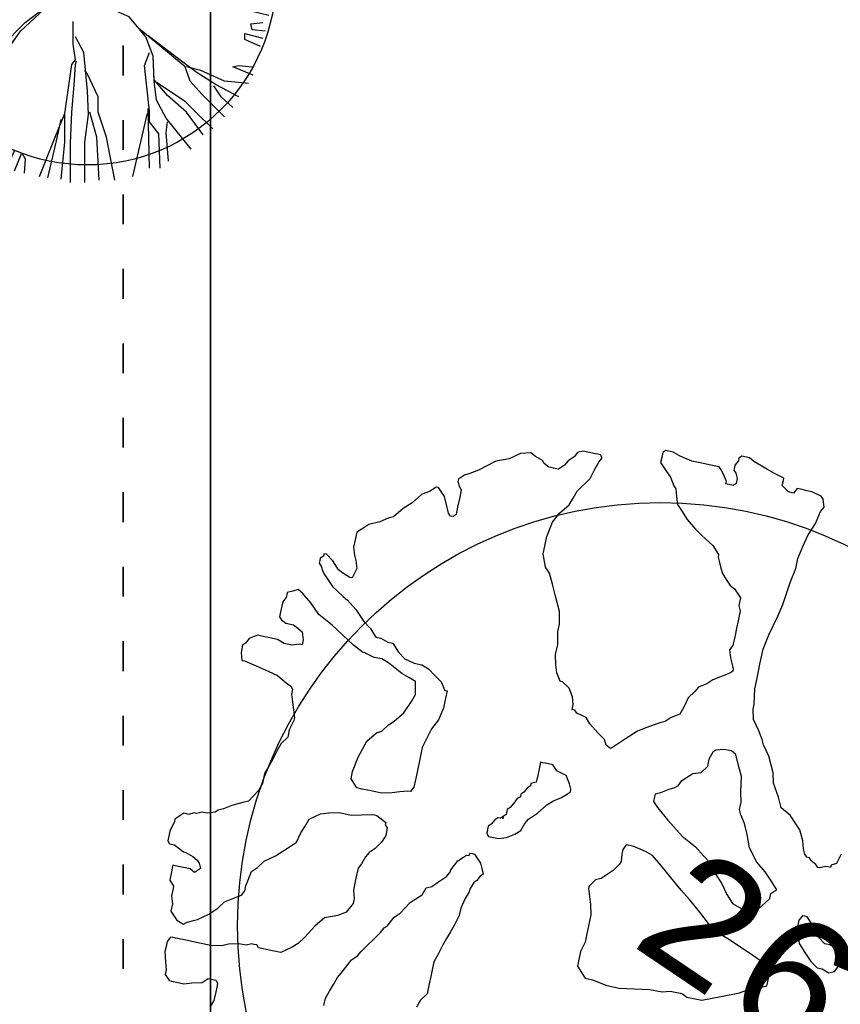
# Model space of a CAD drawing. Extents: x 4743276 to 9726129, y -4307434 to -1665362.
# Tile 101 of 121: x 4860835 to 4864143, y -1801582 to -1797615. Entities that reach past the tile are written whole.
import ezdxf
from ezdxf.enums import TextEntityAlignment as Align

# ---------------------------------------------------------------- set-up
doc = ezdxf.new("R2010")
doc.units = 0
doc.header["$MEASUREMENT"] = 0
doc.linetypes.add('ACAD_ISO03W100', pattern=[30, 12, -18])
doc.layers.get('0').update_dxf_attribs({"linetype": 'CONTINUOUS'})
doc.layers.get('Defpoints').update_dxf_attribs({"color": 61, "linetype": 'CONTINUOUS'})
for name, color, linetype in [('-_48_-', 76, 'CONTINUOUS'), ('siete', 6, 'CONTINUOUS'), ('Výšky', 64, 'CONTINUOUS'), ('ZARIADOVACIE', 144, 'CONTINUOUS')]:
    doc.layers.add(name, color=color, linetype=linetype)
doc.styles.add('MONOTXT', font='MONOTXT', dxfattribs={"height": 0.2})
doc.styles.add('Style-Arial', font='arial.ttf')
doc.dimstyles.new('STANDARD 200', dxfattribs={"dimtxt": 600, "dimasz": 700, "dimexe": 10, "dimexo": 200, "dimgap": 100, "dimtad": 1, "dimdsep": 46, "dimlunit": 6, "dimtxsty": 'Style-Arial', "dimblk": 'ARCHTICK', "dimblk1": 'OBLIQUE', "dimblk2": 'ARCHTICK', "dimcen": 2.5, "dimse1": 1, "dimse2": 1, "dimadec": 0, "dimazin": 0, "dimtfac": 1, "dimtmove": 1, "dimatfit": 3, "dimldrblk": 'OBLIQUE', "dimfxl": 1, "dimtolj": 1, "dimtzin": 0, "dimarcsym": 0})

# ---------------------------------------------------------------- blocks, each defined once
blk = doc.blocks.new('St6a')
at = {"linetype": 'Continuous'}
for p, q in [((-513, 1886.7), (-465, 1561.9)), ((-356.7, 1898.7), (-344.7, 1561.9)), ((-260.5, 1922.8), (-236.4, 1297.3)), ((-104.2, 1934.9), (-164.3, 1525.8)), ((28.1, 1946.9), (40.1, 1537.9)), ((148.4, 708.2), (413, 1886.7)), ((256.6, 1922.8), (220.6, 1682.3)), ((413, 1886.7), (376.9, 1610.1)), ((-693.5, 1802.5), (-657.4, 1598.1)), ((-609.2, 1850.6), (-513, 1574)), ((545.3, 1874.7), (521.2, 1537.9)), ((665.5, 1790.4), (569.3, 1610.1)), ((-897.9, 1754.5), (-729.5, 1465.8)), ((-789.7, 1778.4), (-669.4, 1429.7)), ((821.9, 1742.5), (761.7, 1501.9)), ((-1066.3, 1598.1), (-909.9, 1369.6)), ((-380.7, 672.1), (-1030.2, 1682.3)), ((-1030.2, 1682.3), (-885.9, 1333.5)), ((-657.4, 1598.1), (-657.4, 1369.6)), ((220.6, 1682.3), (232.6, 1477.9)), ((376.9, 1610.1), (244.7, 1249.4)), ((569.3, 1610.1), (533.2, 1501.9)), ((894, 1682.3), (749.7, 1514)), ((978.2, 1646.2), (918.1, 1465.8)), ((-1210.5, 1537.9), (-1078.3, 1357.5)), ((-513, 1574), (-368.7, 1357.5)), ((-465, 1561.9), (-356.7, 1357.5)), ((-344.7, 1561.9), (-332.7, 1321.4)), ((-164.3, 1525.8), (-224.4, 1213.3)), ((40.1, 1537.9), (52.2, 1225.3)), ((521.2, 1537.9), (521.2, 1285.3)), ((761.7, 1501.9), (569.3, 1201.2)), ((1062.4, 1561.9), (930.1, 1489.9)), ((1110.5, 1514), (1062.4, 1369.6)), ((-1318.9, 1453.8), (-1078.3, 1249.4)), ((-729.5, 1465.8), (-645.3, 1345.5)), ((232.6, 1477.9), (244.7, 1273.5)), ((918.1, 1465.8), (749.7, 1297.3)), ((1062.4, 1369.6), (1170.6, 1453.8)), ((1327, 1405.7), (1194.7, 1249.4)), ((-1487.2, 1333.5), (-1378.9, 1225.3)), ((-1078.3, 1357.5), (-922, 1177.2)), ((-909.9, 1369.6), (-669.4, 984.8)), ((-645.3, 1345.5), (-525.1, 1044.8)), ((-368.7, 1357.5), (-248.4, 1153.1)), ((-236.4, 1297.3), (-248.4, 1141.1)), ((749.7, 1297.3), (581.4, 1201.2)), ((1315, 1273.5), (1351, 1309.4)), ((-1535.3, 1225.3), (-1451.1, 1165.1)), ((-1378.9, 1225.3), (-1511.2, 1285.3)), ((-1078.3, 1249.4), (-885.9, 1129)), ((-224.4, 1213.3), (-236.4, 1141.1)), ((52.2, 1225.3), (64.2, 960.7)), ((244.7, 1273.5), (208.6, 1020.9)), ((521.2, 1285.3), (400.9, 1044.8)), ((569.3, 1201.2), (449.1, 1080.9)), ((1194.7, 1249.4), (1315, 1273.5)), ((1399.1, 1249.4), (1302.9, 1141.1)), ((-1463.1, 1105), (-1571.3, 1141.1)), ((-1451.1, 1165.1), (-1463.1, 1105)), ((-885.9, 1129), (-705.5, 960.7)), ((-248.4, 1153.1), (-224.4, 984.8)), ((-248.4, 1141.1), (-200.4, 936.6)), ((1302.9, 1141.1), (1375.1, 1129)), ((1375.1, 1129), (1447.3, 1165.1)), ((1543.5, 1092.9), (1375.1, 996.8)), ((-525.1, 1044.8), (-465, 732.2)), ((208.6, 1020.9), (148.4, 708.2)), ((220.6, 996.8), (148.4, 539.8)), ((376.9, 1020.9), (280.7, 840.4)), ((1375.1, 996.8), (1194.7, 852.4)), ((1591.5, 1032.9), (1423.2, 936.6)), ((-705.5, 960.7), (-621.3, 900.5)), ((-669.4, 984.8), (-621.3, 888.5)), ((-621.3, 900.5), (-465, 744.3)), ((-224.4, 984.8), (-164.3, 816.3)), ((-200.4, 936.6), (-164.3, 768.3)), ((64.2, 960.7), (64.2, 780.4)), ((1423.2, 936.6), (1182.7, 744.3)), ((1615.6, 912.6), (1266.8, 708.2)), ((-1751.8, 840.4), (-1439.1, 744.3)), ((-621.3, 888.5), (-380.7, 672.1)), ((-164.3, 816.3), (-212.4, 587.8)), ((148.4, 672.1), (76.3, 804.3)), ((280.7, 840.4), (148.4, 515.8)), ((1194.7, 852.4), (1122.5, 696.1)), ((1723.8, 804.3), (1543.5, 732.2)), ((-1787.9, 744.3), (-1403, 684.1)), ((-1439.1, 744.3), (-1403, 744.3)), ((-1403, 744.3), (-1391, 696.1)), ((-1391, 696.1), (-994.1, 696.1)), ((-994.1, 696.1), (-946, 623.9)), ((-465, 744.3), (-260.5, 599.8)), ((-164.3, 768.3), (-152.2, 467.6)), ((64.2, 780.4), (124.4, 684.1)), ((1122.5, 696.1), (966.2, 551.7)), ((1266.8, 708.2), (1086.5, 587.8)), ((1182.7, 744.3), (1134.5, 708.2)), ((1543.5, 732.2), (1399.1, 575.8)), ((1759.9, 708.2), (1399.1, 575.8)), ((-1847.9, 599.8), (-1162.5, 611.9)), ((-1222.6, 575.8), (-1126.4, 611.9)), ((-1162.5, 611.9), (-970, 611.9)), ((-1126.4, 611.9), (-1162.5, 599.8)), ((-946, 599.8), (-1030.2, 684.1)), ((-970, 611.9), (-476.9, 635.9)), ((-501, 611.9), (-320.6, 611.9)), ((-476.9, 635.9), (-392.8, 672.1)), ((-260.5, 599.8), (-248.4, 443.6)), ((124.4, 684.1), (124.4, 503.7)), ((148.4, 539.8), (148.4, 672.1)), ((-1884.1, 503.7), (-1222.6, 575.8)), ((-212.4, 587.8), (-152.2, 347.3)), ((148.4, 515.8), (40.1, 154.9)), ((966.2, 551.7), (785.8, 371.4)), ((1014.3, 563.7), (978.2, 551.7)), ((1086.5, 587.8), (1014.3, 563.7)), ((1796, 575.8), (1110.5, 335.2)), ((1399.1, 575.8), (1206.8, 491.7)), ((-248.4, 443.6), (-128.2, 191)), ((641.5, 323.2), (857.9, 407.5)), ((1002.2, 407.5), (785.8, 395.4)), ((1206.8, 491.7), (1002.2, 407.5)), ((1832.1, 431.5), (1675.8, 383.4)), ((-1884.1, 383.4), (-1799.9, 251.2)), ((-152.2, 347.3), (-32, 203)), ((316.8, 130.8), (641.5, 323.2)), ((689.6, 323.2), (388.9, 142.9)), ((918.1, 371.4), (689.6, 323.2)), ((1110.5, 335.2), (906.1, 383.4)), ((1675.8, 383.4), (1699.8, 323.2)), ((1699.8, 323.2), (1832.1, 323.2)), ((-1799.9, 251.2), (-1908.1, 275.2)), ((-1908.1, 227.1), (-1811.8, 191)), ((-1799.9, 142.9), (-1908.1, 142.9)), ((-1811.8, 191), (-1799.9, 142.9)), ((617.4, 106.8), (316.8, 130.8)), ((761.7, -61.6), (617.4, 106.8)), ((1880.2, 154.9), (1651.7, 34.7)), ((1868.2, 166.9), (1880.2, 154.9)), ((1519.4, 10.7), (1447.3, -73.6)), ((1651.7, 34.7), (1519.4, 10.7)), ((-1956.2, -73.6), (-1150.4, -37.5)), ((-320.6, -61.6), (-1944.1, -470.4)), ((-1150.4, -37.5), (-982, -109.7)), ((-789.7, -109.7), (-368.7, -97.7)), ((-765.6, -121.7), (-320.6, -61.6)), ((-633.3, -398.4), (-308.6, -97.7)), ((461.1, -253.9), (76.3, -85.6)), ((857.9, -49.5), (761.7, -61.6)), ((1351, -109.7), (857.9, -49.5)), ((1447.3, -73.6), (1339, -97.7)), ((1531.4, -73.6), (1423.2, -97.7)), ((1579.5, -73.6), (1531.4, -73.6)), ((1868.2, -61.6), (1579.5, -73.6)), ((-1896.1, -350.2), (-1282.7, -193.8)), ((-1535.3, -205.8), (-1270.7, -145.8)), ((-1282.7, -193.8), (-1006.1, -145.8)), ((-1270.7, -145.8), (-1018.2, -145.8)), ((-1018.2, -145.8), (-789.7, -133.8)), ((-1018.2, -241.9), (-789.7, -145.8)), ((-1018.2, -266), (-753.6, -169.9)), ((-1006.1, -145.8), (-765.6, -121.7)), ((-982, -109.7), (-789.7, -109.7)), ((-753.6, -169.9), (-344.7, -109.7)), ((-585.2, -314.1), (-320.6, -109.7)), ((1639.7, -157.8), (1363, -109.7)), ((1868.2, -241.9), (1615.6, -181.7)), ((1880.2, -157.8), (1639.7, -157.8)), ((-1920.1, -253.9), (-1535.3, -205.8)), ((-1439.1, -386.3), (-1018.2, -241.9)), ((-1415, -386.3), (-1018.2, -266)), ((-994.1, -326.2), (-994.1, -241.9)), ((629.4, -458.4), (461.1, -253.9)), ((-1944.1, -470.4), (-1475.1, -338.2)), ((-1896.1, -566.7), (-1415, -386.3)), ((-1475.1, -338.2), (-1439.1, -386.3)), ((-1222.6, -434.3), (-994.1, -326.2)), ((-825.8, -554.6), (-585.2, -314.1)), ((-104.2, -530.6), (-104.2, -302.1)), ((749.7, -530.6), (557.3, -374.3)), ((1687.8, -326.2), (1808.1, -314.1)), ((1699.8, -386.3), (1687.8, -326.2)), ((1832.1, -398.4), (1699.8, -386.3)), ((-1835.9, -698.9), (-1222.6, -434.3)), ((-994.1, -915.3), (-633.3, -398.4)), ((-813.7, -650.9), (-693.5, -482.4)), ((4.1, -614.8), (-80.1, -458.4)), ((701.6, -650.9), (629.4, -458.4)), ((1002.2, -710.9), (653.5, -446.3)), ((1627.6, -422.3), (1808.1, -470.4)), ((1627.6, -482.4), (1627.6, -422.3)), ((1784, -554.6), (1627.6, -482.4)), ((-994.1, -602.8), (-922, -542.6)), ((-922, -542.6), (-825.8, -554.6)), ((-80.1, -686.9), (-104.2, -530.6)), ((1026.3, -759.1), (749.7, -530.6)), ((-1294.8, -783.1), (-1102.3, -650.9)), ((-1222.6, -819.2), (-982, -614.8)), ((-1114.3, -771.1), (-1078.3, -686.9)), ((-1102.3, -650.9), (-994.1, -602.8)), ((-1042.2, -1252.1), (-825.8, -686.9)), ((-922, -783.1), (-813.7, -650.9)), ((-116.1, -735), (-80.1, -686.9)), ((40.1, -999.6), (4.1, -614.8)), ((617.4, -747), (665.5, -614.8)), ((713.7, -903.3), (701.6, -650.9)), ((713.7, -891.4), (701.6, -650.9)), ((-1811.8, -735), (-1667.6, -710.9)), ((-1643.5, -747), (-1739.7, -795.2)), ((-1667.6, -710.9), (-1643.5, -747)), ((-1667.6, -987.6), (-1294.8, -783.1)), ((-1234.6, -939.4), (-1114.3, -771.1)), ((-1018.2, -1240.1), (-861.8, -735)), ((-994.1, -879.4), (-922, -783.1)), ((-188.3, -1228.1), (-116.1, -735)), ((-92.2, -939.4), (-80.1, -735)), ((-80.1, -735), (-68.1, -698.9)), ((665.5, -1204), (617.4, -747)), ((1146.6, -819.2), (1002.2, -710.9)), ((1074.5, -903.3), (1026.3, -759.1)), ((1182.7, -795.2), (1038.3, -759.1)), ((1507.4, -759.1), (1567.5, -747)), ((1711.8, -843.3), (1507.4, -759.1)), ((1567.5, -747), (1699.8, -759.1)), ((-1595.4, -1167.9), (-1222.6, -819.2)), ((-1138.4, -951.4), (-994.1, -879.4)), ((40.1, -831.3), (16.1, -795.2)), ((148.4, -1059.8), (40.1, -831.3)), ((846, -1047.7), (713.7, -891.4)), ((1339, -939.4), (1146.6, -819.2)), ((1423.2, -903.3), (1182.7, -795.2)), ((-1475.1, -1216), (-1234.6, -939.4)), ((-1439.1, -1336.4), (-1138.4, -951.4)), ((-1186.6, -1107.9), (-1090.3, -951.4)), ((-1090.3, -951.4), (-994.1, -915.3)), ((-116.1, -1216), (-92.2, -939.4)), ((737.6, -1095.9), (713.7, -903.3)), ((1026.3, -1107.9), (737.6, -915.3)), ((1194.7, -1035.7), (1074.5, -903.3)), ((1387.1, -1059.8), (1315, -951.4)), ((1567.5, -1059.8), (1339, -939.4)), ((1663.7, -927.4), (1423.2, -903.3)), ((52.2, -1240.1), (40.1, -999.6)), ((148.4, -1216), (148.4, -1059.8)), ((1038.3, -1216), (846, -1047.7)), ((1423.2, -1264.2), (1194.7, -1035.7)), ((1507.4, -1167.9), (1387.1, -1059.8)), ((-1366.9, -1432.5), (-1186.6, -1107.9)), ((665.5, -1781.3), (653.5, -1179.9)), ((833.9, -1276.2), (737.6, -1095.9)), ((1134.5, -1216), (1026.3, -1107.9)), ((-1282.7, -1492.7), (-1042.2, -1252.1)), ((-1174.5, -1564.9), (-1030.2, -1252.1)), ((-1030.2, -1252.1), (-1006.1, -1228.1)), ((-284.5, -1468.6), (-188.3, -1228.1)), ((-272.5, -1504.7), (-224.4, -1288.3)), ((-188.3, -1516.7), (-188.3, -1228.1)), ((-128.2, -1528.8), (-116.1, -1216)), ((16.1, -1516.7), (52.2, -1240.1)), ((136.3, -1468.6), (64.2, -1216)), ((232.6, -1468.6), (148.4, -1216)), ((497.1, -1865.4), (641.5, -1240.1)), ((641.5, -1240.1), (665.5, -1204)), ((665.5, -1312.3), (665.5, -1192)), ((1086.5, -1589), (833.9, -1276.2)), ((1206.8, -1444.5), (1038.3, -1216)), ((1302.9, -1384.4), (1134.5, -1216)), ((761.7, -1432.5), (665.5, -1312.3)), ((833.9, -1420.5), (846, -1312.3)), ((-440.9, -1865.4), (-284.5, -1468.6)), ((160.4, -1901.5), (136.3, -1468.6)), ((316.8, -1901.5), (232.6, -1468.6)), ((773.8, -1781.3), (761.7, -1432.5)), ((857.9, -1709.1), (833.9, -1420.5)), ((-970, -1649), (-873.8, -1504.7)), ((-849.7, -1564.9), (-909.9, -1697.1)), ((-873.8, -1504.7), (-849.7, -1564.9)), ((-837.8, -1745.2), (-741.5, -1576.9)), ((-741.5, -1576.9), (-693.5, -1601)), ((-356.7, -1877.4), (-272.5, -1504.7)), ((-224.4, -1889.5), (-188.3, -1516.7)), ((-128.2, -1925.6), (-128.2, -1528.8)), ((16.1, -1925.6), (16.1, -1516.7)), ((-693.5, -1601), (-777.6, -1781.3)), ((-693.5, -1805.4), (-621.3, -1624.9)), ((-621.3, -1624.9), (-585.2, -1685.1)), ((-585.2, -1685.1), (-597.2, -1829.5))]:
    blk.add_line(p, q, dxfattribs=at)
blk = doc.blocks.new('St4b')
at = {"linetype": 'Continuous'}
for p, q in [((-34.8, 985.9), (-40.6, 980.1)), ((-40.6, 980.1), (-40.6, 968.5)), ((-11.6, 985.9), (-34.8, 985.9)), ((11.6, 980.1), (-11.6, 985.9)), ((17.4, 980.1), (11.6, 980.1)), ((23.2, 974.3), (17.4, 980.1)), ((23.2, 974.3), (23.2, 974.3)), ((23.2, 974.3), (23.2, 974.3)), ((29, 968.5), (23.2, 974.3)), ((-156.6, 951.2), (-174, 945.4)), ((-139.2, 951.2), (-156.6, 951.2)), ((-133.4, 951.2), (-139.2, 951.2)), ((-121.8, 962.8), (-133.4, 951.2)), ((-98.6, 962.8), (-121.8, 962.8)), ((-92.8, 962.8), (-98.6, 962.8)), ((-87, 962.8), (-92.8, 962.8)), ((-87, 957), (-87, 962.8)), ((-87, 945.4), (-87, 957)), ((-40.6, 968.5), (-52.2, 945.4)), ((34.8, 962.8), (29, 968.5)), ((34.8, 951.2), (34.8, 962.8)), ((40.6, 939.5), (34.8, 951.2)), ((-336.4, 927.9), (-342.2, 922.2)), ((-324.8, 927.9), (-336.4, 927.9)), ((-307.4, 933.7), (-324.8, 927.9)), ((-284.2, 939.5), (-307.4, 933.7)), ((-272.6, 939.5), (-284.2, 939.5)), ((-261, 939.5), (-272.6, 939.5)), ((-249.4, 933.7), (-261, 939.5)), ((-249.4, 927.9), (-249.4, 933.7)), ((-249.4, 922.2), (-249.4, 927.9)), ((-208.8, 927.9), (-214.6, 910.5)), ((-203, 933.7), (-208.8, 927.9)), ((-197.2, 939.5), (-203, 933.7)), ((-191.4, 945.4), (-197.2, 939.5)), ((-174, 945.4), (-191.4, 945.4)), ((-87, 945.4), (-87, 945.4)), ((-87, 945.4), (-87, 945.4)), ((-87, 933.7), (-87, 945.4)), ((-87, 922.2), (-87, 933.7)), ((-52.2, 939.5), (-58, 922.2)), ((-52.2, 945.4), (-52.2, 939.5)), ((40.6, 933.7), (40.6, 939.5)), ((46.4, 922.2), (40.6, 933.7)), ((-342.2, 922.2), (-348, 916.4)), ((-348, 916.4), (-348, 910.5)), ((-348, 910.5), (-348, 898.9)), ((-249.4, 916.4), (-249.4, 922.2)), ((-249.4, 910.5), (-249.4, 916.4)), ((-249.4, 904.7), (-249.4, 910.5)), ((-249.4, 887.3), (-249.4, 904.7)), ((-214.6, 910.5), (-208.8, 904.7)), ((-208.8, 904.7), (-203, 893.1)), ((-92.8, 910.5), (-87, 922.2)), ((-87, 904.7), (-92.8, 910.5)), ((-81.2, 898.9), (-87, 904.7)), ((-69.6, 904.7), (-81.2, 898.9)), ((-63.8, 910.5), (-69.6, 904.7)), ((-58, 922.2), (-63.8, 910.5)), ((46.4, 910.5), (46.4, 922.2)), ((52.2, 893.1), (46.4, 910.5)), ((423.4, 910.5), (406, 904.7)), ((406, 904.7), (406, 898.9)), ((440.8, 910.5), (423.4, 910.5)), ((446.6, 904.7), (440.8, 910.5)), ((458.2, 898.9), (446.6, 904.7)), ((-348, 898.9), (-348, 881.5)), ((-249.4, 870), (-249.4, 887.3)), ((-203, 893.1), (-197.2, 881.5)), ((58, 887.3), (52.2, 893.1)), ((63.8, 875.8), (58, 887.3)), ((406, 898.9), (400.2, 870)), ((469.8, 881.5), (458.2, 898.9)), ((-348, 881.5), (-342.2, 864.2)), ((-342.2, 864.2), (-336.4, 840.9)), ((-249.4, 835.2), (-249.4, 870)), ((-197.2, 881.5), (-179.8, 858.3)), ((75.4, 858.3), (63.8, 875.8)), ((400.2, 870), (394.4, 840.9)), ((469.8, 875.8), (469.8, 881.5)), ((469.8, 852.5), (469.8, 875.8)), ((-336.4, 840.9), (-324.8, 829.4)), ((-179.8, 858.3), (-162.4, 840.9)), ((-162.4, 840.9), (-145, 829.4)), ((87, 835.2), (75.4, 858.3)), ((394.4, 840.9), (388.6, 817.7)), ((469.8, 835.2), (469.8, 852.5)), ((522, 840.9), (516.2, 835.2)), ((533.6, 840.9), (522, 840.9)), ((556.8, 840.9), (533.6, 840.9)), ((568.4, 835.2), (556.8, 840.9)), ((-324.8, 829.4), (-324.8, 811.9)), ((-243.6, 811.9), (-249.4, 835.2)), ((-145, 829.4), (-133.4, 811.9)), ((92.8, 823.5), (87, 835.2)), ((121.8, 806.1), (92.8, 823.5)), ((388.6, 817.7), (377, 794.5)), ((464, 817.7), (469.8, 835.2)), ((464, 800.3), (464, 817.7)), ((516.2, 835.2), (510.4, 823.5)), ((510.4, 823.5), (510.4, 806.1)), ((574.2, 835.2), (568.4, 835.2)), ((580, 835.2), (574.2, 835.2)), ((585.8, 823.5), (580, 835.2)), ((591.6, 811.9), (585.8, 823.5)), ((-371.2, 806.1), (-388.6, 811.9)), ((-365.4, 806.1), (-371.2, 806.1)), ((-348, 806.1), (-365.4, 806.1)), ((-336.4, 806.1), (-348, 806.1)), ((-330.6, 806.1), (-336.4, 806.1)), ((-324.8, 811.9), (-330.6, 806.1)), ((-237.8, 800.3), (-243.6, 811.9)), ((-232, 777.2), (-237.8, 800.3)), ((-133.4, 811.9), (-121.8, 794.5)), ((-121.8, 794.5), (-121.8, 794.5)), ((-121.8, 794.5), (-110.2, 788.8)), ((139.2, 800.3), (121.8, 806.1)), ((162.4, 800.3), (139.2, 800.3)), ((179.8, 794.5), (162.4, 800.3)), ((197.2, 788.8), (179.8, 794.5)), ((377, 794.5), (371.2, 783)), ((469.8, 783), (464, 800.3)), ((504.6, 794.5), (498.8, 783)), ((510.4, 806.1), (504.6, 794.5)), ((568.4, 777.2), (585.8, 800.3)), ((585.8, 800.3), (591.6, 811.9)), ((-232, 759.7), (-232, 777.2)), ((-110.2, 788.8), (-98.6, 788.8)), ((-98.6, 788.8), (-63.8, 783)), ((-63.8, 783), (-52.2, 771.3)), ((-52.2, 771.3), (-34.8, 759.7)), ((220.4, 783), (197.2, 788.8)), ((237.8, 777.2), (220.4, 783)), ((255.2, 765.5), (237.8, 777.2)), ((336.4, 771.3), (319, 765.5)), ((353.8, 777.2), (336.4, 771.3)), ((365.4, 777.2), (353.8, 777.2)), ((371.2, 783), (365.4, 777.2)), ((469.8, 777.2), (469.8, 783)), ((481.4, 777.2), (469.8, 777.2)), ((498.8, 783), (481.4, 777.2)), ((545.2, 753.9), (568.4, 777.2)), ((655.4, 771.3), (643.7, 765.5)), ((661.2, 777.2), (655.4, 771.3)), ((667, 777.2), (661.2, 777.2)), ((672.8, 777.2), (667, 777.2)), ((678.6, 771.3), (672.8, 777.2)), ((684.4, 771.3), (678.6, 771.3)), ((684.4, 765.5), (684.4, 771.3)), ((-226.2, 748.2), (-232, 759.7)), ((-226.2, 742.4), (-226.2, 748.2)), ((-34.8, 759.7), (-17.4, 736.5)), ((272.6, 765.5), (255.2, 765.5)), ((295.8, 759.7), (272.6, 765.5)), ((301.6, 759.7), (295.8, 759.7)), ((319, 765.5), (301.6, 759.7)), ((527.8, 719.1), (545.2, 753.9)), ((638, 759.7), (614.8, 736.5)), ((643.7, 765.5), (638, 759.7)), ((655.4, 730.7), (672.8, 748.2)), ((672.8, 748.2), (684.4, 765.5)), ((-232, 730.7), (-226.2, 736.5)), ((-232, 701.8), (-232, 730.7)), ((-226.2, 736.5), (-226.2, 742.4)), ((-17.4, 736.5), (5.8, 713.3)), ((614.8, 736.5), (597.4, 707.6)), ((649.6, 719.1), (655.4, 730.7)), ((-232, 678.5), (-232, 701.8)), ((5.8, 713.3), (23.2, 696)), ((510.4, 690.2), (527.8, 719.1)), ((597.4, 707.6), (591.6, 696)), ((643.7, 701.8), (649.6, 719.1)), ((643.7, 696), (643.7, 701.8)), ((696, 701.8), (684.4, 696)), ((713.4, 707.6), (696, 701.8)), ((730.7, 707.6), (713.4, 707.6)), ((748.2, 707.6), (730.7, 707.6)), ((759.8, 696), (748.2, 707.6)), ((-214.6, 655.4), (-232, 678.5)), ((23.2, 696), (46.4, 690.2)), ((46.4, 690.2), (63.8, 684.3)), ((63.8, 684.3), (81.2, 678.5)), ((81.2, 678.5), (98.6, 655.4)), ((493, 661.2), (510.4, 690.2)), ((591.6, 696), (574.2, 672.7)), ((667, 690.2), (643.7, 696)), ((684.4, 696), (667, 690.2)), ((771.4, 684.3), (759.8, 696)), ((783, 661.2), (771.4, 684.3)), ((481.4, 637.9), (493, 661.2)), ((574.2, 672.7), (551, 649.5)), ((794.6, 643.7), (783, 661.2)), ((-203, 643.7), (-214.6, 655.4)), ((-185.6, 632.1), (-203, 643.7)), ((98.6, 655.4), (104.4, 637.9)), ((104.4, 637.9), (110.2, 614.8)), ((481.4, 632.1), (481.4, 637.9)), ((551, 649.5), (539.4, 632.1)), ((800.4, 632.1), (794.6, 643.7)), ((-156.6, 614.8), (-185.6, 632.1)), ((-133.4, 597.3), (-156.6, 614.8)), ((110.2, 614.8), (110.2, 603.2)), ((475.6, 609), (481.4, 632.1)), ((539.4, 632.1), (522, 614.8)), ((522, 614.8), (522, 603.2)), ((823.6, 614.8), (800.4, 632.1)), ((841, 597.3), (823.6, 614.8)), ((-121.8, 568.4), (-133.4, 597.3)), ((110.2, 603.2), (110.2, 585.7)), ((174, 585.7), (191.4, 603.2)), ((191.4, 603.2), (208.8, 603.2)), ((208.8, 603.2), (243.6, 597.3)), ((243.6, 597.3), (284.2, 585.7)), ((469.8, 574.2), (475.6, 591.5)), ((475.6, 591.5), (475.6, 609)), ((522, 603.2), (516.2, 585.7)), ((864.2, 579.9), (841, 597.3)), ((-110.2, 550.9), (-121.8, 568.4)), ((110.2, 585.7), (116, 562.5)), ((174, 579.9), (174, 585.7)), ((174, 574.2), (174, 579.9)), ((174, 556.7), (174, 574.2)), ((284.2, 585.7), (307.4, 568.4)), ((307.4, 568.4), (313.2, 556.7)), ((452.4, 539.3), (469.8, 574.2)), ((516.2, 574.2), (498.8, 556.7)), ((516.2, 585.7), (516.2, 574.2)), ((875.8, 562.5), (864.2, 579.9)), ((-330.6, 556.7), (-313.2, 556.7)), ((-313.2, 556.7), (-295.8, 550.9)), ((-295.8, 550.9), (-278.4, 545.1)), ((-278.4, 545.1), (-261, 539.3)), ((-87, 539.3), (-110.2, 550.9)), ((-58, 545.1), (-75.4, 539.3)), ((-40.6, 545.1), (-58, 545.1)), ((-29, 545.1), (-40.6, 545.1)), ((-5.8, 545.1), (-29, 545.1)), ((5.8, 539.3), (-5.8, 545.1)), ((116, 562.5), (121.8, 539.3)), ((174, 527.8), (174, 556.7)), ((313.2, 556.7), (330.6, 545.1)), ((330.6, 545.1), (342.2, 533.6)), ((498.8, 556.7), (487.2, 539.3)), ((881.6, 556.7), (875.8, 562.5)), ((887.4, 550.9), (881.6, 556.7)), ((881.6, 539.3), (887.4, 545.1)), ((887.4, 545.1), (887.4, 550.9)), ((-261, 539.3), (-249.4, 533.6)), ((-249.4, 533.6), (-226.2, 522)), ((-226.2, 522), (-214.6, 516.2)), ((-75.4, 539.3), (-87, 539.3)), ((23.2, 533.6), (5.8, 539.3)), ((34.8, 527.8), (23.2, 533.6)), ((46.4, 516.2), (34.8, 527.8)), ((121.8, 527.8), (110.2, 504.5)), ((121.8, 539.3), (121.8, 533.6)), ((121.8, 533.6), (121.8, 527.8)), ((179.8, 504.5), (174, 527.8)), ((342.2, 533.6), (365.4, 516.2)), ((440.8, 504.5), (446.6, 522)), ((446.6, 522), (452.4, 539.3)), ((487.2, 539.3), (481.4, 516.2)), ((846.8, 516.2), (870, 527.8)), ((870, 527.8), (881.6, 539.3)), ((-214.6, 516.2), (-203, 504.5)), ((-203, 504.5), (-191.4, 498.7)), ((-191.4, 498.7), (-174, 487.2)), ((63.8, 504.5), (46.4, 516.2)), ((81.2, 498.7), (63.8, 504.5)), ((98.6, 498.7), (81.2, 498.7)), ((104.4, 504.5), (98.6, 498.7)), ((110.2, 504.5), (104.4, 504.5)), ((185.6, 487.2), (179.8, 504.5)), ((365.4, 516.2), (394.4, 504.5)), ((394.4, 504.5), (411.8, 498.7)), ((411.8, 498.7), (440.8, 504.5)), ((481.4, 498.7), (475.6, 481.4)), ((481.4, 516.2), (481.4, 498.7)), ((829.4, 504.5), (835.2, 510.3)), ((829.4, 498.7), (829.4, 504.5)), ((835.2, 492.9), (829.4, 498.7)), ((835.2, 510.3), (846.8, 516.2)), ((899, 498.7), (893.2, 492.9)), ((910.6, 504.5), (899, 498.7)), ((916.4, 504.5), (910.6, 504.5)), ((922.2, 498.7), (916.4, 504.5)), ((928, 492.9), (922.2, 498.7)), ((-174, 487.2), (-156.6, 475.5)), ((-156.6, 475.5), (-139.2, 463.9)), ((191.4, 469.7), (185.6, 487.2)), ((475.6, 481.4), (464, 463.9)), ((852.6, 492.9), (835.2, 492.9)), ((875.8, 492.9), (852.6, 492.9)), ((893.2, 492.9), (875.8, 492.9)), ((933.8, 481.4), (928, 492.9)), ((945.3, 463.9), (933.8, 481.4)), ((-139.2, 463.9), (-127.6, 458.1)), ((-127.6, 458.1), (-121.8, 452.3)), ((-121.8, 452.3), (-98.6, 440.8)), ((191.4, 463.9), (191.4, 469.7)), ((203, 458.1), (191.4, 463.9)), ((220.4, 458.1), (203, 458.1)), ((237.8, 458.1), (220.4, 458.1)), ((272.6, 458.1), (237.8, 458.1)), ((295.8, 458.1), (272.6, 458.1)), ((319, 452.3), (295.8, 458.1)), ((342.2, 446.6), (319, 452.3)), ((464, 463.9), (452.4, 446.6)), ((974.4, 429.2), (945.3, 463.9)), ((-98.6, 440.8), (-87, 429.2)), ((365.4, 435), (342.2, 446.6)), ((394.4, 429.2), (365.4, 435)), ((452.4, 446.6), (435, 435)), ((435, 435), (435, 429.2)), ((-87, 429.2), (-58, 411.7)), ((-58, 411.7), (-52.2, 406)), ((417.6, 429.2), (394.4, 429.2)), ((435, 429.2), (417.6, 429.2)), ((986, 400.2), (974.4, 429.2)), ((-52.2, 406), (-34.8, 388.5)), ((-34.8, 388.5), (-17.4, 382.7)), ((1003.4, 376.9), (986, 400.2)), ((-17.4, 382.7), (-11.6, 371.1)), ((-11.6, 371.1), (0, 359.6)), ((1009.2, 353.8), (1003.4, 376.9)), ((-272.6, 342.2), (-290, 348)), ((-255.2, 330.5), (-272.6, 342.2)), ((0, 359.6), (11.6, 348)), ((11.6, 348), (17.4, 342.2)), ((17.4, 342.2), (29, 336.3)), ((997.6, 324.7), (1003.4, 342.2)), ((1003.4, 342.2), (1009.2, 353.8)), ((-232, 330.5), (-255.2, 330.5)), ((-214.6, 330.5), (-232, 330.5)), ((-203, 330.5), (-214.6, 330.5)), ((-179.8, 330.5), (-203, 330.5)), ((-162.4, 324.7), (-179.8, 330.5)), ((-139.2, 319), (-162.4, 324.7)), ((-121.8, 313.2), (-139.2, 319)), ((29, 336.3), (34.8, 336.3)), ((34.8, 336.3), (46.4, 330.5)), ((46.4, 330.5), (58, 324.7)), ((58, 324.7), (69.6, 313.2)), ((986, 307.4), (991.8, 319)), ((991.8, 319), (997.6, 324.7)), ((-104.4, 307.4), (-121.8, 313.2)), ((-87, 301.5), (-104.4, 307.4)), ((-63.8, 295.7), (-87, 301.5)), ((-46.4, 295.7), (-63.8, 295.7)), ((-23.2, 289.9), (-46.4, 295.7)), ((69.6, 313.2), (75.4, 307.4)), ((75.4, 307.4), (75.4, 301.5)), ((75.4, 301.5), (81.2, 301.5)), ((81.2, 301.5), (81.2, 295.7)), ((81.2, 295.7), (81.2, 289.9)), ((986, 301.5), (986, 307.4)), ((986, 295.7), (986, 301.5)), ((986, 284.1), (986, 295.7)), ((-5.8, 284.1), (-23.2, 289.9)), ((0, 284.1), (-5.8, 284.1)), ((17.4, 278.3), (0, 284.1)), ((23.2, 272.6), (17.4, 278.3)), ((34.8, 266.8), (23.2, 272.6)), ((63.8, 272.6), (52.2, 266.8)), ((69.6, 278.3), (63.8, 272.6)), ((75.4, 284.1), (69.6, 278.3)), ((81.2, 289.9), (75.4, 284.1)), ((133.4, 272.6), (127.6, 266.8)), ((139.2, 272.6), (133.4, 272.6)), ((150.8, 272.6), (139.2, 272.6)), ((156.6, 266.8), (150.8, 272.6)), ((759.8, 266.8), (788.8, 278.3)), ((788.8, 278.3), (806.2, 278.3)), ((806.2, 278.3), (829.4, 278.3)), ((829.4, 278.3), (864.2, 272.6)), ((864.2, 272.6), (887.4, 261)), ((997.6, 272.6), (986, 284.1)), ((1009.2, 266.8), (997.6, 272.6)), ((40.6, 261), (34.8, 266.8)), ((52.2, 266.8), (40.6, 261)), ((127.6, 266.8), (127.6, 255.2)), ((127.6, 255.2), (127.6, 243.5)), ((168.2, 261), (156.6, 266.8)), ((174, 255.2), (168.2, 261)), ((174, 249.3), (174, 255.2)), ((179.8, 243.5), (174, 249.3)), ((725, 243.5), (748.2, 255.2)), ((748.2, 255.2), (759.8, 266.8)), ((887.4, 261), (910.6, 243.5)), ((1020.8, 255.2), (1009.2, 266.8)), ((1032.3, 249.3), (1020.8, 255.2)), ((1038.2, 237.7), (1032.3, 249.3)), ((127.6, 243.5), (133.4, 226.2)), ((133.4, 226.2), (145, 208.7)), ((179.8, 243.5), (174, 243.5)), ((174, 243.5), (179.8, 243.5)), ((185.6, 237.7), (179.8, 243.5)), ((197.2, 237.7), (185.6, 237.7)), ((203, 232), (197.2, 237.7)), ((214.6, 226.2), (203, 232)), ((226.2, 220.4), (214.6, 226.2)), ((667, 214.5), (701.8, 232)), ((701.8, 232), (725, 243.5)), ((910.6, 243.5), (928, 237.7)), ((928, 237.7), (945.3, 232)), ((945.3, 232), (980.2, 208.7)), ((1038.2, 226.2), (1038.2, 237.7)), ((1038.2, 208.7), (1038.2, 226.2)), ((145, 208.7), (156.6, 197.1)), ((232, 214.5), (226.2, 220.4)), ((237.8, 214.5), (232, 214.5)), ((243.6, 208.7), (237.8, 214.5)), ((255.2, 202.9), (243.6, 208.7)), ((591.6, 202.9), (620.6, 208.7)), ((620.6, 208.7), (638, 208.7)), ((638, 208.7), (667, 214.5)), ((980.2, 208.7), (1003.4, 202.9)), ((1038.2, 202.9), (1038.2, 208.7)), ((156.6, 197.1), (174, 191.3)), ((174, 191.3), (185.6, 185.6)), ((185.6, 185.6), (203, 168.2)), ((261, 197.1), (255.2, 202.9)), ((266.8, 197.1), (261, 197.1)), ((272.6, 185.6), (266.8, 197.1)), ((278.4, 185.6), (272.6, 185.6)), ((284.2, 185.6), (278.4, 185.6)), ((295.8, 185.6), (284.2, 185.6)), ((307.4, 185.6), (295.8, 185.6)), ((319, 185.6), (307.4, 185.6)), ((319, 179.8), (319, 185.6)), ((510.4, 179.8), (527.8, 191.3)), ((527.8, 191.3), (545.2, 197.1)), ((545.2, 197.1), (568.4, 202.9)), ((568.4, 202.9), (591.6, 202.9)), ((1003.4, 202.9), (1020.8, 197.1)), ((1020.8, 197.1), (1032.3, 191.3)), ((1032.3, 191.3), (1038.2, 197.1)), ((1038.2, 197.1), (1038.2, 202.9)), ((203, 168.2), (226.2, 150.7)), ((319, 174), (319, 179.8)), ((319, 156.5), (319, 174)), ((498.8, 156.5), (510.4, 174)), ((510.4, 174), (510.4, 179.8)), ((226.2, 150.7), (237.8, 139.2)), ((237.8, 139.2), (249.4, 121.7)), ((301.6, 121.7), (307.4, 145)), ((307.4, 145), (319, 156.5)), ((452.4, 139.2), (464, 139.2)), ((452.4, 133.4), (452.4, 139.2)), ((464, 139.2), (481.4, 145)), ((481.4, 145), (498.8, 156.5)), ((249.4, 121.7), (261, 110.1)), ((284.2, 110.1), (301.6, 121.7)), ((440.8, 104.4), (446.6, 127.5)), ((446.6, 127.5), (452.4, 133.4)), ((261, 110.1), (266.8, 104.4)), ((266.8, 104.4), (272.6, 104.4)), ((272.6, 104.4), (284.2, 110.1)), ((411.8, 69.5), (429.1, 92.8)), ((429.1, 92.8), (440.8, 104.4)), ((400.2, 52.2), (411.8, 69.5)), ((382.8, 34.7), (388.6, 46.3)), ((388.6, 46.3), (400.2, 52.2)), ((1049.8, 58), (1032.3, 40.5)), ((1061.4, 58), (1049.8, 58)), ((1072.9, 58), (1061.4, 58)), ((1078.8, 52.2), (1072.9, 58)), ((1078.8, 34.7), (1078.8, 52.2)), ((388.6, 28.9), (382.8, 34.7)), ((394.4, 23.1), (388.6, 28.9)), ((400.2, 17.4), (394.4, 23.1)), ((1020.8, 28.9), (1003.4, 17.4)), ((1032.3, 40.5), (1020.8, 28.9)), ((1072.9, 17.4), (1078.8, 34.7)), ((-121.8, 5.8), (-139.2, -11.7)), ((-110.2, 5.8), (-121.8, 5.8)), ((-87, 5.8), (-110.2, 5.8)), ((-63.8, 0), (-87, 5.8)), ((-40.6, 0), (-63.8, 0)), ((0, 0), (-40.6, 0)), ((23.2, 5.8), (0, 0)), ((40.6, 11.6), (23.2, 5.8)), ((58, 17.4), (40.6, 11.6)), ((63.8, 17.4), (58, 17.4)), ((81.2, 5.8), (63.8, 17.4)), ((87, -5.9), (81.2, 5.8)), ((411.8, 5.8), (400.2, 17.4)), ((435, -17.5), (411.8, 5.8)), ((962.8, 0), (951.2, -11.7)), ((980.2, 5.8), (962.8, 0)), ((997.6, 11.6), (980.2, 5.8)), ((1003.4, 17.4), (997.6, 11.6)), ((1067.2, -11.7), (1072.9, 17.4)), ((-139.2, -11.7), (-145, -17.5)), ((-145, -17.5), (-145, -34.8)), ((98.6, -17.5), (87, -5.9)), ((110.2, -29), (98.6, -17.5)), ((446.6, -34.8), (435, -17.5)), ((951.2, -11.7), (933.8, -29)), ((1067.2, -34.8), (1067.2, -11.7)), ((-145, -34.8), (-150.8, -69.6)), ((127.6, -40.7), (110.2, -29)), ((134.7, -42.9), (127.6, -40.7)), ((150.8, -40.7), (134.7, -42.9)), ((134.7, -42.9), (134.7, -42.9)), ((134.7, -42.9), (134.7, -42.9)), ((134.7, -42.9), (134.7, -42.9)), ((134.7, -42.9), (134.7, -42.9)), ((134.7, -42.9), (134.7, -42.9)), ((134.7, -42.9), (134.7, -42.9)), ((134.7, -42.9), (134.7, -42.9)), ((134.7, -42.9), (134.7, -42.9)), ((134.7, -42.9), (134.7, -42.9)), ((134.7, -42.9), (134.7, -42.9)), ((162.4, -40.7), (150.8, -40.7)), ((174, -46.5), (162.4, -40.7)), ((464, -63.9), (446.6, -34.8)), ((933.8, -29), (916.4, -52.3)), ((1067.2, -52.3), (1067.2, -34.8)), ((168.2, -92.9), (174, -63.9)), ((174, -58.1), (174, -46.5)), ((174, -63.9), (174, -58.1)), ((469.8, -75.4), (464, -63.9)), ((916.4, -52.3), (904.7, -69.6)), ((1067.2, -63.9), (1067.2, -52.3)), ((1067.2, -75.4), (1067.2, -63.9)), ((-150.8, -69.6), (-150.8, -98.7)), ((284.2, -87), (272.6, -98.7)), ((295.8, -87), (284.2, -87)), ((301.6, -87), (295.8, -87)), ((307.4, -98.7), (301.6, -87)), ((481.4, -87), (469.8, -75.4)), ((493, -104.5), (481.4, -87)), ((904.7, -69.6), (887.4, -98.7)), ((1038.2, -98.7), (1055.6, -87)), ((1055.6, -87), (1061.4, -81.2)), ((1061.4, -81.2), (1067.2, -75.4)), ((-150.8, -98.7), (-145, -133.5)), ((145, -133.5), (162.4, -110.2)), ((162.4, -110.2), (168.2, -92.9)), ((272.6, -98.7), (249.4, -127.7)), ((319, -116), (307.4, -98.7)), ((510.4, -110.2), (493, -104.5)), ((533.6, -116), (510.4, -110.2)), ((887.4, -98.7), (870, -116)), ((1032.3, -98.7), (1038.2, -98.7)), ((1032.3, -116), (1032.3, -98.7)), ((1067.2, -110.2), (1061.4, -116)), ((1072.9, -110.2), (1067.2, -110.2)), ((1078.8, -110.2), (1072.9, -110.2)), ((1090.4, -116), (1078.8, -110.2)), ((-145, -133.5), (-139.2, -168.2)), ((121.8, -162.4), (145, -133.5)), ((249.4, -127.7), (220.4, -168.2)), ((324.8, -127.7), (319, -116)), ((330.6, -133.5), (324.8, -127.7)), ((342.2, -139.3), (330.6, -133.5)), ((551, -127.7), (533.6, -116)), ((562.6, -133.5), (551, -127.7)), ((574.2, -150.9), (562.6, -133.5)), ((829.4, -133.5), (817.7, -145.1)), ((841, -127.7), (829.4, -133.5)), ((852.6, -121.8), (841, -127.7)), ((864.2, -116), (852.6, -121.8)), ((870, -116), (864.2, -116)), ((1038.2, -121.8), (1032.3, -116)), ((1049.8, -121.8), (1038.2, -121.8)), ((1061.4, -116), (1049.8, -121.8)), ((1096.2, -116), (1090.4, -116)), ((1102, -121.8), (1096.2, -116)), ((1102, -139.3), (1102, -121.8)), ((365.4, -162.4), (342.2, -139.3)), ((585.8, -162.4), (574.2, -150.9)), ((806.2, -156.6), (800.4, -168.2)), ((817.7, -145.1), (806.2, -156.6)), ((1084.6, -185.7), (1096.2, -150.9)), ((1096.2, -150.9), (1102, -139.3)), ((-139.2, -168.2), (-139.2, -197.2)), ((98.6, -191.5), (121.8, -162.4)), ((220.4, -168.2), (203, -203)), ((371.2, -179.9), (365.4, -162.4)), ((388.6, -191.5), (371.2, -179.9)), ((609, -197.2), (585.8, -162.4)), ((800.4, -168.2), (783, -185.7)), ((-139.2, -197.2), (-133.4, -214.7)), ((81.2, -214.7), (98.6, -191.5)), ((203, -203), (185.6, -226.3)), ((406, -191.5), (388.6, -191.5)), ((423.4, -197.2), (406, -191.5)), ((429.1, -203), (423.4, -197.2)), ((435, -220.5), (429.1, -203)), ((614.8, -203), (609, -197.2)), ((620.6, -203), (614.8, -203)), ((632.2, -197.2), (620.6, -203)), ((643.7, -191.5), (632.2, -197.2)), ((661.2, -185.7), (643.7, -191.5)), ((672.8, -191.5), (661.2, -185.7)), ((696, -191.5), (672.8, -191.5)), ((713.4, -191.5), (696, -191.5)), ((730.7, -191.5), (713.4, -191.5)), ((754, -191.5), (730.7, -191.5)), ((765.6, -185.7), (754, -191.5)), ((783, -185.7), (765.6, -185.7)), ((1072.9, -226.3), (1078.8, -203)), ((1078.8, -203), (1084.6, -185.7)), ((-133.4, -214.7), (-133.4, -237.9)), ((58, -243.6), (81.2, -214.7)), ((435, -237.9), (435, -220.5)), ((-133.4, -243.6), (-139.2, -255.2)), ((-133.4, -237.9), (-133.4, -243.6)), ((23.2, -284.2), (58, -243.6)), ((174, -243.6), (150.8, -261)), ((185.6, -226.3), (174, -243.6)), ((429.1, -249.4), (435, -237.9)), ((1044, -243.6), (1055.6, -226.3)), ((1044, -255.2), (1044, -243.6)), ((1055.6, -226.3), (1067.2, -226.3)), ((1067.2, -226.3), (1072.9, -226.3)), ((-139.2, -255.2), (-139.2, -278.5)), ((150.8, -261), (133.4, -278.5)), ((382.8, -272.7), (406, -261)), ((406, -261), (429.1, -249.4)), ((516.2, -272.7), (539.4, -266.9)), ((539.4, -266.9), (551, -266.9)), ((551, -266.9), (585.8, -261)), ((585.8, -261), (614.8, -261)), ((614.8, -261), (643.7, -261)), ((643.7, -261), (678.6, -261)), ((678.6, -261), (713.4, -266.9)), ((713.4, -266.9), (759.8, -278.5)), ((1055.6, -261), (1044, -255.2)), ((1055.6, -272.7), (1055.6, -261)), ((-139.2, -278.5), (-139.2, -290)), ((-139.2, -290), (-121.8, -330.6)), ((11.6, -319.1), (23.2, -284.2)), ((133.4, -278.5), (110.2, -295.8)), ((278.4, -301.7), (295.8, -290)), ((295.8, -290), (307.4, -284.2)), ((307.4, -284.2), (324.8, -284.2)), ((324.8, -284.2), (348, -278.5)), ((348, -278.5), (382.8, -272.7)), ((475.6, -301.7), (493, -290)), ((493, -290), (516.2, -272.7)), ((759.8, -278.5), (788.8, -284.2)), ((788.8, -284.2), (841, -290)), ((841, -290), (875.8, -295.8)), ((1055.6, -284.2), (1055.6, -272.7)), ((1055.6, -295.8), (1055.6, -284.2)), ((92.8, -313.3), (81.2, -348)), ((110.2, -295.8), (92.8, -313.3)), ((226.2, -324.9), (255.2, -313.3)), ((255.2, -313.3), (278.4, -301.7)), ((440.8, -324.9), (464, -307.5)), ((464, -307.5), (475.6, -301.7)), ((875.8, -295.8), (899, -295.8)), ((899, -295.8), (928, -301.7)), ((928, -301.7), (957, -307.5)), ((957, -307.5), (986, -319.1)), ((1049.8, -319.1), (1055.6, -295.8)), ((-121.8, -330.6), (-104.4, -371.2)), ((-11.6, -377), (11.6, -319.1)), ((197.2, -348), (226.2, -324.9)), ((406, -342.2), (440.8, -324.9)), ((986, -319.1), (1015, -324.9)), ((1015, -324.9), (1026.6, -330.6)), ((1026.6, -330.6), (1044, -324.9)), ((1044, -324.9), (1049.8, -319.1)), ((81.2, -348), (81.2, -365.5)), ((179.8, -371.2), (197.2, -348)), ((353.8, -365.5), (382.8, -348)), ((382.8, -348), (406, -342.2)), ((-104.4, -371.2), (-92.8, -388.7)), ((-29, -417.6), (-11.6, -377)), ((81.2, -365.5), (121.8, -394.5)), ((162.4, -388.7), (179.8, -371.2)), ((324.8, -388.7), (330.6, -377)), ((330.6, -377), (353.8, -365.5)), ((-92.8, -388.7), (-87, -406.1)), ((-87, -406.1), (-75.4, -429.2)), ((121.8, -394.5), (133.4, -394.5)), ((133.4, -394.5), (139.2, -400.3)), ((139.2, -400.3), (145, -406.1)), ((145, -406.1), (162.4, -388.7)), ((301.6, -417.6), (319, -400.3)), ((319, -400.3), (324.8, -388.7)), ((-75.4, -429.2), (-69.6, -429.2)), ((-69.6, -429.2), (-46.4, -429.2)), ((-46.4, -429.2), (-29, -417.6)), ((266.8, -440.9), (290, -429.2)), ((290, -429.2), (301.6, -417.6)), ((237.8, -452.5), (249.4, -446.7)), ((249.4, -446.7), (266.8, -440.9)), ((75.4, -469.8), (69.6, -475.7)), ((87, -469.8), (75.4, -469.8)), ((98.6, -475.7), (87, -469.8)), ((220.4, -481.5), (226.2, -469.8)), ((226.2, -469.8), (232, -464)), ((232, -458.2), (237.8, -452.5)), ((232, -464), (232, -458.2)), ((34.8, -481.5), (17.4, -498.8)), ((52.2, -475.7), (34.8, -481.5)), ((69.6, -475.7), (52.2, -475.7)), ((87, -498.8), (98.6, -487.3)), ((98.6, -481.5), (98.6, -475.7)), ((98.6, -487.3), (98.6, -481.5)), ((214.6, -487.3), (220.4, -481.5)), ((214.6, -493.1), (214.6, -487.3)), ((220.4, -504.6), (214.6, -493.1)), ((0, -516.2), (-11.6, -533.7)), ((17.4, -498.8), (0, -516.2)), ((58, -522), (75.4, -504.6)), ((75.4, -504.6), (87, -498.8)), ((220.4, -510.4), (220.4, -504.6)), ((220.4, -516.2), (220.4, -510.4)), ((226.2, -516.2), (220.4, -516.2)), ((232, -527.9), (226.2, -516.2)), ((-11.6, -533.7), (-11.6, -545.2)), ((46.4, -539.5), (58, -522)), ((46.4, -551), (46.4, -539.5)), ((255.2, -533.7), (232, -527.9)), ((-11.6, -545.2), (-17.4, -562.7)), ((-17.4, -562.7), (-11.6, -574.3)), ((40.6, -568.5), (46.4, -551)), ((-11.6, -574.3), (0, -580.1)), ((0, -580.1), (11.6, -580.1)), ((11.6, -580.1), (17.4, -580.1)), ((17.4, -580.1), (34.8, -574.3)), ((34.8, -574.3), (40.6, -568.5))]:
    blk.add_line(p, q, dxfattribs=at)
blk = doc.blocks.new('_ArchTick')
at = {"color": 0, "linetype": 'ByBlock', "const_width": 0.15}
blk.add_lwpolyline([(-0.5, -0.5), (0.5, 0.5)], dxfattribs=at)
blk = doc.blocks.new('*D41313')
at = {"layer": 'Defpoints', "color": 0}
for p in [(4868313.8, -1788360.5), (4857372, -1820250.5), (4868313.8, -1820250.5)]:
    blk.add_point(p, dxfattribs=at)
at = {"layer": 'ZARIADOVACIE', "color": 0, "lineweight": -2}
blk.add_line((4857372, -1788360.5), (4857372, -1820250.5), dxfattribs=at)
at = {"layer": 'ZARIADOVACIE', "color": 0, "linetype": 'ByBlock', "lineweight": -2, "xscale": 700, "yscale": 700, "zscale": 700}
for p, rotation in [((4857372, -1788360.5), 90), ((4857372, -1820250.5), 270)]:
    blk.add_blockref('_ArchTick', p, dxfattribs=dict(at, rotation=rotation))
at = {"layer": 'ZARIADOVACIE', "color": 0, "insert": (4856946.5, -1805117.5), "char_height": 600, "attachment_point": 5, "rotation": 90, "style": 'Style-Arial'}
blk.add_mtext('\\A1;31ﾠ890', dxfattribs=at)
blk = doc.blocks.new('_OBLIQUE')
at = {"color": 0, "linetype": 'ByBlock'}
blk.add_line((-0.5, -0.5), (0.5, 0.5), dxfattribs=at)

msp = doc.modelspace()

# ---------------------------------------------------------------- linework, layer by layer
at = {"layer": 'Defpoints', "color": 2}
for centre, radius in [((4861107.936, -1797439.106), 760.997), ((4863418.228, -1801265.774), 1705.16)]:
    msp.add_circle(centre, radius, dxfattribs=at)
at = {"layer": 'siete', "color": 55, "lineweight": 35, "ltscale": 0.8}
msp.add_line((4861603.799, -1788360.548), (4861603.799, -1811052.071), dxfattribs=at)
at = {"layer": 'siete', "linetype": 'ACAD_ISO03W100', "lineweight": 35, "ltscale": 10}
msp.add_line((4861252.12, -1793819.289), (4861252.12, -1814990.548), dxfattribs=at)

# ---------------------------------------------------------------- block references
at = {"layer": '-_48_-', "xscale": 0.4, "yscale": 0.4, "zscale": 0.4}
msp.add_blockref('St6a', (4861091.879, -1797501.065), dxfattribs=at)
at = {"layer": '-_48_-', "xscale": 1.755, "yscale": 1.755, "zscale": 1.755, "rotation": 78.06180323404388}
msp.add_blockref('St4b', (4863137.167, -1801222.02), dxfattribs=at)

# ---------------------------------------------------------------- texts
at = {"layer": 'Výšky', "linetype": 'Continuous', "style": 'MONOTXT'}
msp.add_text('260.17', height=500, rotation=326, dxfattribs=at).set_placement((4864356.741, -1802056.96), align=Align.CENTER)

# ---------------------------------------------------------------- dimensions: what is measured, and where the dimension line sits
at = {"layer": 'ZARIADOVACIE', "color": 7}
dim = msp.add_linear_dim(base=(4857372, -1820250.548), p1=(4868313.799, -1788360.548), p2=(4868313.799, -1820250.548), angle=270, dimstyle='STANDARD 200', override={"dimtxsty": 'Style-Arial', "dimldrblk": 'OBLIQUE'}, dxfattribs=at)
dim.commit()
dim.dimension.update_dxf_attribs({"geometry": '*D41313', "text_midpoint": (4857353, -1805117.5), "dimtype": 160})

doc.saveas('drawing.dxf')
